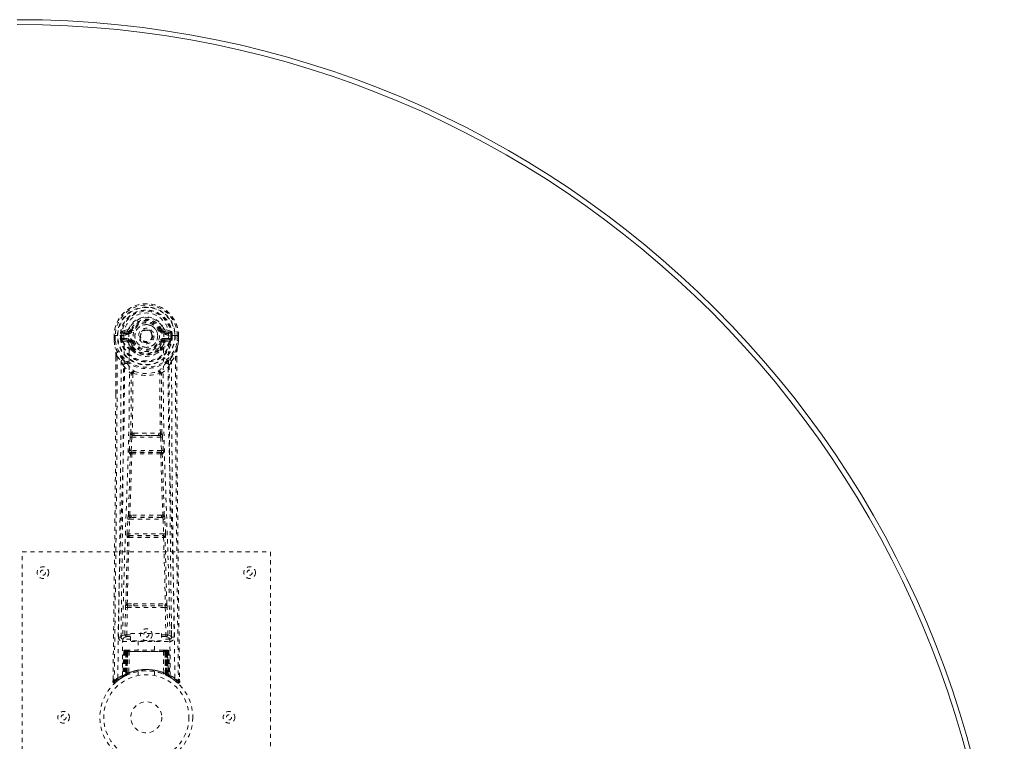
# Model space of a CAD drawing. Header units: inches. Extents: x 12.1 to 107.6, y 31.9 to 79.7.
# Tile 5 of 5: x 83.8 to 107.6, y 62.2 to 79.7. Entities that reach past the tile are written whole.
import ezdxf

# ---------------------------------------------------------------- set-up
doc = ezdxf.new("R2010")
doc.units = ezdxf.units.IN
doc.header["$MEASUREMENT"] = 0
doc.linetypes.add('SLD-Dashed', pattern=[0.075, 0.05, -0.025])
doc.linetypes.add('SLD-Solid', pattern=[0])

msp = doc.modelspace()

# ---------------------------------------------------------------- linework, layer by layer
at = {"color": 7, "linetype": 'SLD-Dashed', "lineweight": 0}
for p, q in [((86.364, 72.199), (86.245, 72.176)), ((86.275, 72.14), (86.392, 72.16)), ((86.392, 72.16), (86.392, 72.14)), ((86.452, 72.204), (86.397, 72.227)), ((86.452, 72.204), (86.474, 72.194)), ((87.167, 72.194), (87.189, 72.204)), ((87.189, 72.204), (87.193, 72.196)), ((87.249, 72.16), (87.366, 72.14)), ((87.249, 72.16), (87.249, 72.14)), ((87.396, 72.176), (87.277, 72.199)), ((86.045, 72.059), (86.041, 72.058)), ((86.041, 72.058), (86.041, 71.942)), ((86.041, 71.942), (86.041, 71.938)), ((86.042, 72.059), (86.042, 71.942)), ((86.098, 72.058), (86.045, 72.059)), ((86.07, 72.056), (86.07, 71.942)), ((86.121, 72.058), (86.098, 72.058)), ((86.279, 72.058), (86.121, 72.058)), ((86.192, 71.985), (86.192, 72.056)), ((86.192, 71.985), (86.222, 71.986)), ((86.192, 71.985), (86.192, 71.985)), ((86.227, 72.056), (86.222, 72.056)), ((86.222, 72.056), (86.222, 71.986)), ((86.222, 71.985), (86.227, 71.967)), ((86.227, 71.977), (86.227, 72.056)), ((86.227, 71.967), (86.227, 71.977)), ((86.233, 71.94), (86.237, 71.936)), ((86.237, 71.936), (86.237, 71.935)), ((86.237, 71.936), (86.237, 71.935)), ((86.248, 71.924), (86.237, 71.935)), ((86.248, 71.924), (86.362, 71.904)), ((86.262, 71.988), (86.262, 71.958)), ((86.262, 71.988), (86.392, 71.988)), ((86.392, 71.933), (86.262, 71.958)), ((86.262, 71.958), (86.392, 71.958)), ((86.275, 72.14), (86.275, 72.11)), ((86.392, 72.14), (86.275, 72.14)), ((86.392, 72.11), (86.275, 72.11)), ((86.392, 72.11), (86.392, 72.14)), ((86.392, 71.988), (86.392, 71.958)), ((86.392, 71.933), (86.392, 71.958)), ((86.397, 72.093), (86.397, 72.095)), ((86.977, 72.049), (86.976, 72.033)), ((86.977, 72.057), (86.977, 72.049)), ((87.244, 72.095), (87.244, 72.093)), ((87.366, 72.14), (87.249, 72.14)), ((87.249, 72.11), (87.249, 72.14)), ((87.366, 72.11), (87.249, 72.11)), ((87.249, 71.988), (87.249, 71.958)), ((87.249, 71.988), (87.379, 71.988)), ((87.379, 71.958), (87.249, 71.933)), ((87.249, 71.933), (87.249, 71.958)), ((87.249, 71.958), (87.379, 71.958)), ((87.279, 71.904), (87.393, 71.924)), ((87.52, 72.058), (87.362, 72.058)), ((87.366, 72.11), (87.366, 72.14)), ((87.379, 71.958), (87.379, 71.988)), ((87.404, 71.936), (87.393, 71.924)), ((87.393, 71.924), (87.393, 71.924)), ((87.393, 71.924), (87.393, 71.924)), ((87.404, 71.936), (87.407, 71.94)), ((87.414, 72.056), (87.419, 72.056)), ((87.414, 71.977), (87.414, 72.056)), ((87.419, 71.985), (87.414, 71.967)), ((87.414, 71.967), (87.414, 71.977)), ((87.419, 71.986), (87.419, 72.056)), ((87.419, 71.986), (87.449, 71.985)), ((87.449, 72.056), (87.449, 71.985)), ((87.449, 72.056), (87.449, 72.056)), ((87.449, 71.985), (87.449, 71.985)), ((87.543, 72.058), (87.52, 72.058)), ((87.596, 72.059), (87.543, 72.058)), ((87.57, 71.942), (87.57, 72.056)), ((87.6, 72.058), (87.596, 72.059)), ((87.599, 71.942), (87.599, 72.059)), ((87.6, 72.058), (87.6, 71.942)), ((87.6, 71.938), (87.6, 71.942)), ((86.474, 71.903), (86.447, 71.892)), ((86.452, 71.742), (86.452, 71.761)), ((86.471, 71.697), (86.46, 71.714)), ((86.475, 71.766), (86.476, 71.748)), ((87.165, 71.748), (87.165, 71.766)), ((87.194, 71.892), (87.167, 71.903)), ((87.181, 71.714), (87.169, 71.697)), ((87.189, 71.742), (87.189, 71.761)), ((86.083, 71.557), (86.08, 70.633)), ((86.084, 70.633), (86.084, 71.557)), ((86.113, 71.556), (86.209, 71.44)), ((87.432, 71.44), (87.528, 71.556)), ((87.556, 71.503), (87.557, 71.557)), ((87.558, 71.557), (87.558, 71.504)), ((86.493, 71.138), (86.493, 71.138)), ((87.148, 71.138), (87.148, 71.138)), ((86.41, 69.285), (86.427, 69.602)), ((86.455, 69.283), (86.471, 69.6)), ((86.471, 69.6), (87.17, 69.6)), ((86.521, 69.698), (86.481, 69.698)), ((86.49, 69.644), (86.529, 69.645)), ((87.112, 69.645), (86.529, 69.645)), ((87.112, 69.645), (87.151, 69.644)), ((87.16, 69.698), (87.12, 69.698)), ((87.17, 69.6), (87.186, 69.283)), ((87.231, 69.285), (87.214, 69.602)), ((86.434, 69.191), (86.419, 69.195)), ((87.186, 69.283), (86.455, 69.283)), ((86.478, 69.233), (86.464, 69.238)), ((86.464, 69.238), (87.177, 69.238)), ((87.177, 69.238), (87.163, 69.233)), ((87.207, 69.191), (87.221, 69.195)), ((86.455, 67.714), (86.422, 67.713)), ((86.464, 67.662), (86.432, 67.662)), ((87.177, 67.662), (86.464, 67.662)), ((87.177, 67.662), (87.209, 67.662)), ((87.219, 67.713), (87.186, 67.714)), ((86.355, 67.267), (86.372, 67.62)), ((86.4, 67.265), (86.417, 67.617)), ((86.417, 67.617), (87.224, 67.617)), ((87.224, 67.617), (87.241, 67.265)), ((87.286, 67.267), (87.269, 67.62)), ((86.362, 67.177), (86.37, 67.174)), ((87.241, 67.265), (86.4, 67.265)), ((86.414, 67.217), (86.406, 67.22)), ((86.406, 67.22), (87.235, 67.22)), ((87.235, 67.22), (87.227, 67.217)), ((87.271, 67.174), (87.279, 67.177)), ((83.82, 58.825), (83.82, 66.825)), ((83.82, 66.825), (89.82, 66.825)), ((89.82, 66.825), (89.82, 58.825)), ((86.359, 65.567), (86.516, 65.574)), ((86.37, 65.523), (86.523, 65.525)), ((86.523, 65.525), (87.118, 65.525)), ((87.118, 65.525), (87.271, 65.523)), ((87.125, 65.574), (87.282, 65.567)), ((86.302, 64.822), (86.317, 65.483)), ((86.346, 64.821), (86.362, 65.482)), ((86.362, 65.482), (87.279, 65.482)), ((87.279, 65.482), (87.294, 64.821)), ((87.339, 64.822), (87.324, 65.483)), ((86.212, 65.055), (86.208, 64.767)), ((87.433, 64.767), (87.429, 65.055)), ((86.346, 64.776), (86.346, 64.821)), ((86.346, 64.821), (86.44, 64.821)), ((86.346, 64.776), (86.44, 64.776)), ((86.44, 64.852), (87.19, 64.852)), ((86.44, 64.672), (86.44, 64.852)), ((87.19, 64.852), (87.19, 64.672)), ((87.19, 64.821), (87.294, 64.821)), ((87.19, 64.776), (87.294, 64.776)), ((87.294, 64.776), (87.294, 64.821)), ((86.208, 64.765), (86.209, 64.757)), ((86.253, 64.719), (86.253, 64.659)), ((86.44, 64.719), (86.253, 64.719)), ((86.253, 64.659), (87.388, 64.659)), ((87.19, 64.672), (86.44, 64.672)), ((86.625, 64.672), (86.625, 64.45)), ((87.015, 64.45), (87.015, 64.672)), ((87.388, 64.719), (87.19, 64.719)), ((87.388, 64.659), (87.388, 64.719)), ((87.432, 64.757), (87.433, 64.765)), ((86.275, 64.421), (86.253, 63.815)), ((86.288, 64.421), (86.267, 63.823)), ((86.288, 64.421), (86.275, 64.421)), ((86.309, 64.424), (86.286, 63.831)), ((86.306, 64.421), (86.286, 63.834)), ((86.373, 64.421), (86.306, 64.421)), ((86.314, 64.421), (86.313, 63.864)), ((86.321, 64.45), (86.314, 64.45)), ((86.321, 64.421), (86.314, 64.421)), ((86.328, 64.45), (86.318, 64.45)), ((86.321, 64.421), (87.32, 64.421)), ((86.321, 63.868), (86.321, 64.421)), ((86.327, 63.87), (86.327, 64.421)), ((86.327, 64.421), (86.334, 64.421)), ((86.334, 64.45), (86.328, 64.45)), ((86.334, 64.421), (86.334, 63.874)), ((87.307, 64.421), (86.334, 64.421)), ((86.39, 64.45), (86.336, 64.45)), ((86.346, 64.421), (86.345, 63.879)), ((86.352, 64.45), (86.346, 64.45)), ((86.352, 64.421), (86.346, 64.421)), ((86.352, 64.45), (86.39, 64.45)), ((86.352, 64.421), (87.289, 64.421)), ((86.352, 63.882), (86.352, 64.421)), ((86.354, 63.87), (86.373, 64.421)), ((86.374, 64.421), (86.355, 63.87)), ((86.373, 64.421), (86.374, 64.421)), ((86.404, 64.421), (86.4, 63.899)), ((86.412, 64.45), (86.404, 64.45)), ((87.236, 64.421), (86.404, 64.421)), ((87.229, 64.45), (86.412, 64.45)), ((87.237, 64.45), (87.229, 64.45)), ((87.236, 64.421), (87.241, 63.899)), ((87.305, 64.45), (87.251, 64.45)), ((87.251, 64.45), (87.289, 64.45)), ((87.286, 63.87), (87.267, 64.421)), ((87.267, 64.421), (87.267, 64.421)), ((87.267, 64.421), (87.287, 63.87)), ((87.335, 64.421), (87.267, 64.421)), ((87.295, 64.45), (87.289, 64.45)), ((87.295, 64.421), (87.289, 64.421)), ((87.289, 64.421), (87.289, 63.882)), ((87.296, 63.879), (87.295, 64.421)), ((87.313, 64.45), (87.307, 64.45)), ((87.307, 63.874), (87.307, 64.421)), ((87.307, 64.421), (87.314, 64.421)), ((87.323, 64.45), (87.313, 64.45)), ((87.314, 64.421), (87.314, 63.87)), ((87.327, 64.45), (87.319, 64.45)), ((87.327, 64.421), (87.32, 64.421)), ((87.32, 64.421), (87.32, 63.868)), ((87.328, 63.864), (87.327, 64.421)), ((87.355, 63.831), (87.332, 64.424)), ((87.335, 64.421), (87.355, 63.834)), ((87.353, 64.421), (87.374, 63.823)), ((87.366, 64.421), (87.353, 64.421)), ((87.366, 64.421), (87.387, 63.815)), ((86.253, 63.815), (86.267, 63.823)), ((86.27, 63.809), (86.337, 63.843)), ((86.286, 63.834), (86.354, 63.87)), ((86.313, 63.864), (86.321, 63.868)), ((86.326, 63.838), (86.313, 63.864)), ((86.326, 63.838), (86.317, 63.834)), ((86.333, 63.842), (86.321, 63.868)), ((86.333, 63.842), (86.326, 63.838)), ((86.334, 63.874), (86.327, 63.87)), ((86.339, 63.844), (86.327, 63.87)), ((86.331, 63.84), (86.339, 63.844)), ((86.346, 63.847), (86.334, 63.874)), ((86.337, 63.843), (86.338, 63.844)), ((86.338, 63.844), (86.345, 63.847)), ((86.345, 63.879), (86.352, 63.882)), ((86.357, 63.853), (86.345, 63.879)), ((86.355, 63.87), (86.354, 63.87)), ((86.363, 63.855), (86.357, 63.853)), ((86.62, 63.932), (86.62, 63.836)), ((87.02, 63.836), (87.02, 63.932)), ((87.289, 63.882), (87.277, 63.855)), ((87.284, 63.853), (87.277, 63.855)), ((87.296, 63.879), (87.284, 63.853)), ((87.287, 63.87), (87.286, 63.87)), ((87.287, 63.87), (87.355, 63.834)), ((87.289, 63.882), (87.296, 63.879)), ((87.307, 63.874), (87.295, 63.847)), ((87.314, 63.87), (87.302, 63.844)), ((87.303, 63.844), (87.304, 63.843)), ((87.304, 63.843), (87.318, 63.836)), ((87.314, 63.87), (87.307, 63.874)), ((87.32, 63.868), (87.308, 63.842)), ((87.315, 63.838), (87.308, 63.842)), ((87.328, 63.864), (87.315, 63.838)), ((87.341, 63.825), (87.315, 63.838)), ((87.32, 63.868), (87.328, 63.864)), ((87.335, 63.827), (87.37, 63.809)), ((87.374, 63.823), (87.387, 63.815)), ((86.015, 63.75), (86.014, 63.684)), ((86.015, 63.75), (86.014, 63.683)), ((86.014, 63.683), (86.044, 63.683)), ((86.016, 63.747), (86.015, 63.683)), ((86.063, 63.662), (86.105, 63.696)), ((86.239, 63.791), (86.252, 63.799)), ((87.383, 63.803), (87.396, 63.795)), ((87.389, 63.799), (87.402, 63.791)), ((87.536, 63.696), (87.578, 63.662)), ((87.597, 63.683), (87.577, 63.661)), ((87.627, 63.684), (87.626, 63.751))]:
    msp.add_line(p, q, dxfattribs=at)
at = {"color": 7, "linetype": 'SLD-Dashed', "lineweight": 0, "flags": 128}
for points in [[(86.397, 72.095), (86.403, 72.172), (86.426, 72.246), (86.465, 72.315), (86.519, 72.375), (86.584, 72.424), (86.658, 72.46), (86.738, 72.482), (86.82, 72.489), (86.903, 72.482), (86.983, 72.46), (87.057, 72.424), (87.122, 72.375), (87.176, 72.315), (87.215, 72.246), (87.238, 72.172), (87.244, 72.095)], [(86.392, 72.16), (86.429, 72.174), (86.442, 72.188)], [(86.442, 72.188), (86.447, 72.195), (86.452, 72.204)], [(86.501, 72.183), (86.496, 72.185), (86.491, 72.187), (86.486, 72.189), (86.482, 72.191), (86.479, 72.192), (86.476, 72.193), (86.474, 72.194), (86.474, 72.194)], [(87.139, 72.183), (87.145, 72.185), (87.15, 72.187), (87.155, 72.189), (87.159, 72.191), (87.162, 72.192), (87.165, 72.193), (87.166, 72.194), (87.167, 72.194)], [(86.041, 72.058), (86.041, 72.058), (86.042, 72.058), (86.044, 72.058), (86.048, 72.057), (86.052, 72.057), (86.058, 72.057), (86.064, 72.056), (86.07, 72.056)], [(86.041, 71.942), (86.054, 71.845), (86.07, 71.768)], [(86.041, 71.938), (86.042, 71.938), (86.044, 71.938), (86.047, 71.939), (86.05, 71.939), (86.055, 71.94), (86.06, 71.941), (86.065, 71.941), (86.07, 71.942)], [(86.07, 71.942), (86.064, 71.942), (86.058, 71.942), (86.052, 71.942), (86.048, 71.942), (86.044, 71.942), (86.042, 71.942), (86.041, 71.942), (86.041, 71.942)], [(86.041, 71.938), (86.053, 71.848), (86.071, 71.757)], [(86.133, 63.777), (86.14, 64.824), (86.159, 65.869), (86.189, 66.911), (86.224, 67.949), (86.258, 68.983), (86.283, 70.013), (86.292, 71.038), (86.279, 72.058)], [(86.222, 71.985), (86.222, 71.986), (86.222, 71.986)], [(86.227, 71.977), (86.243, 71.985), (86.262, 71.988)], [(86.275, 72.11), (86.252, 72.114), (86.232, 72.127)], [(86.242, 63.833), (86.25, 64.877), (86.272, 65.92), (86.303, 66.96), (86.341, 67.995), (86.377, 69.026), (86.403, 70.053), (86.411, 71.075), (86.397, 72.092)], [(86.501, 71.915), (86.496, 71.913), (86.491, 71.91), (86.486, 71.908), (86.482, 71.907), (86.479, 71.905), (86.476, 71.904), (86.474, 71.903), (86.474, 71.903)], [(87.139, 71.915), (87.145, 71.913), (87.15, 71.91), (87.155, 71.908), (87.159, 71.907), (87.162, 71.905), (87.165, 71.904), (87.166, 71.903), (87.167, 71.903)], [(87.399, 63.833), (87.39, 64.877), (87.369, 65.921), (87.337, 66.96), (87.3, 67.996), (87.264, 69.027), (87.237, 70.054), (87.229, 71.076), (87.244, 72.092)], [(87.508, 63.777), (87.501, 64.824), (87.481, 65.869), (87.452, 66.911), (87.417, 67.949), (87.383, 68.983), (87.357, 70.013), (87.349, 71.038), (87.361, 72.058)], [(87.409, 72.127), (87.389, 72.114), (87.366, 72.11)], [(87.379, 71.988), (87.397, 71.985), (87.414, 71.977)], [(87.419, 72.056), (87.423, 72.056), (87.429, 72.056), (87.439, 72.056), (87.449, 72.056)], [(87.419, 71.986), (87.419, 71.986), (87.419, 71.985)], [(87.569, 71.757), (87.586, 71.837), (87.6, 71.938)], [(87.57, 72.056), (87.577, 72.056), (87.583, 72.057), (87.588, 72.057), (87.593, 72.057), (87.597, 72.058), (87.599, 72.058), (87.6, 72.058), (87.6, 72.058)], [(87.6, 71.942), (87.6, 71.942), (87.599, 71.942), (87.597, 71.942), (87.593, 71.942), (87.588, 71.942), (87.583, 71.942), (87.577, 71.942), (87.57, 71.942)], [(87.6, 71.938), (87.599, 71.938), (87.597, 71.938), (87.594, 71.939), (87.59, 71.939), (87.586, 71.94), (87.581, 71.941), (87.576, 71.941), (87.57, 71.942)], [(87.6, 71.942), (87.587, 71.845), (87.571, 71.768)], [(86.07, 71.768), (86.07, 71.763), (86.071, 71.757)], [(86.251, 71.479), (86.15, 71.603), (86.071, 71.757)], [(86.39, 71.881), (86.376, 71.898), (86.362, 71.904)], [(86.452, 71.761), (86.419, 71.813), (86.39, 71.881)], [(86.447, 71.892), (86.474, 71.828), (86.504, 71.779)], [(86.471, 71.697), (86.546, 71.638), (86.603, 71.609)], [(87.038, 71.609), (87.095, 71.638), (87.169, 71.697)], [(87.137, 71.779), (87.167, 71.828), (87.194, 71.892)], [(87.189, 71.761), (87.221, 71.813), (87.251, 71.881)], [(87.251, 71.881), (87.265, 71.898), (87.279, 71.904)], [(87.39, 71.479), (87.49, 71.604), (87.569, 71.757)], [(87.569, 71.757), (87.571, 71.763), (87.571, 71.768)], [(86.113, 71.556), (86.111, 70.09), (86.102, 68.618), (86.088, 67.171), (86.085, 66.95), (86.082, 66.72), (86.08, 66.517), (86.078, 66.318), (86.075, 66.103), (86.073, 65.953), (86.071, 65.796), (86.069, 65.639), (86.067, 65.522), (86.066, 65.382), (86.064, 65.22), (86.059, 64.888), (86.057, 64.683), (86.053, 64.428), (86.05, 64.167), (86.047, 63.919), (86.044, 63.683)], [(86.083, 71.557), (86.083, 71.557), (86.084, 71.557), (86.086, 71.556), (86.09, 71.556), (86.095, 71.556), (86.101, 71.556), (86.107, 71.556), (86.113, 71.556)], [(86.209, 71.44), (86.208, 70.92), (86.207, 70.387), (86.204, 69.842), (86.201, 69.327), (86.196, 68.797), (86.191, 68.245), (86.186, 67.756), (86.183, 67.499), (86.18, 67.226), (86.176, 66.937), (86.172, 66.633), (86.169, 66.358), (86.166, 66.117), (86.163, 65.926), (86.16, 65.711), (86.157, 65.47), (86.154, 65.245), (86.151, 65.052), (86.149, 64.892), (86.148, 64.765)], [(87.493, 64.765), (87.491, 64.901), (87.489, 65.073), (87.486, 65.282), (87.483, 65.527), (87.48, 65.776), (87.477, 65.995), (87.475, 66.149), (87.473, 66.287), (87.471, 66.408), (87.469, 66.564), (87.467, 66.727), (87.465, 66.883), (87.456, 67.696), (87.447, 68.514), (87.439, 69.487), (87.434, 70.477), (87.432, 71.44)], [(87.528, 71.556), (87.534, 71.556), (87.54, 71.556), (87.546, 71.556), (87.551, 71.556), (87.555, 71.556), (87.557, 71.557), (87.558, 71.557), (87.558, 71.557)], [(87.528, 71.556), (87.53, 70.092), (87.539, 68.618), (87.553, 67.171), (87.556, 66.924), (87.559, 66.666), (87.562, 66.45), (87.564, 66.221), (87.568, 65.971), (87.571, 65.7), (87.574, 65.482), (87.577, 65.219), (87.581, 64.896), (87.584, 64.685), (87.588, 64.427), (87.591, 64.165), (87.594, 63.917), (87.597, 63.683)], [(87.558, 71.504), (87.566, 68.934), (87.593, 66.309), (87.627, 63.683)], [(86.268, 71.327), (86.354, 71.227), (86.455, 71.139)], [(86.346, 71.391), (86.356, 71.382), (86.361, 71.376)], [(87.186, 71.139), (87.286, 71.227), (87.373, 71.327)], [(87.28, 71.376), (87.285, 71.382), (87.295, 71.391)], [(86.445, 69.692), (86.456, 70.412), (86.457, 71.13)], [(86.503, 71.149), (86.498, 71.158), (86.491, 71.164), (86.483, 71.167), (86.475, 71.167), (86.468, 71.164), (86.461, 71.158), (86.457, 71.149), (86.455, 71.139)], [(86.493, 71.138), (86.492, 70.419), (86.481, 69.698)], [(87.186, 71.139), (87.184, 71.149), (87.18, 71.158), (87.173, 71.164), (87.166, 71.167), (87.158, 71.167), (87.15, 71.164), (87.143, 71.158), (87.138, 71.149)], [(87.16, 69.698), (87.149, 70.419), (87.148, 71.138)], [(87.195, 69.692), (87.185, 70.412), (87.184, 71.13)], [(86.08, 70.633), (86.075, 68.934), (86.047, 66.309), (86.015, 63.75)], [(86.427, 69.602), (86.432, 69.602), (86.442, 69.601), (86.456, 69.601), (86.471, 69.6)], [(86.49, 69.644), (86.489, 69.644), (86.487, 69.643), (86.484, 69.64), (86.478, 69.63), (86.474, 69.616), (86.471, 69.6)], [(86.521, 69.698), (86.82, 69.7), (87.12, 69.698)], [(86.529, 69.645), (86.82, 69.646), (87.112, 69.645)], [(87.17, 69.6), (87.185, 69.601), (87.199, 69.601), (87.209, 69.602), (87.214, 69.602)], [(86.387, 67.709), (86.412, 68.451), (86.434, 69.191)], [(86.41, 69.285), (86.415, 69.285), (86.426, 69.284), (86.44, 69.283), (86.455, 69.283)], [(86.422, 67.713), (86.447, 68.456), (86.469, 69.196)], [(86.464, 69.238), (86.459, 69.241), (86.455, 69.251), (86.454, 69.258), (86.454, 69.266), (86.454, 69.274), (86.455, 69.283)], [(87.171, 69.196), (87.194, 68.456), (87.219, 67.713)], [(87.186, 69.283), (87.187, 69.274), (87.187, 69.266), (87.186, 69.258), (87.185, 69.251), (87.182, 69.241), (87.177, 69.238)], [(87.186, 69.283), (87.201, 69.283), (87.215, 69.284), (87.226, 69.285), (87.231, 69.285)], [(87.253, 67.709), (87.229, 68.451), (87.207, 69.191)], [(86.372, 67.62), (86.375, 67.652), (86.375, 67.654)], [(87.269, 67.62), (87.266, 67.652), (87.266, 67.654)], [(86.372, 67.62), (86.377, 67.619), (86.387, 67.619), (86.402, 67.618), (86.417, 67.617)], [(87.224, 67.617), (87.239, 67.618), (87.254, 67.619), (87.264, 67.619), (87.269, 67.62)], [(86.326, 65.565), (86.345, 66.371), (86.37, 67.174)], [(86.355, 67.267), (86.36, 67.267), (86.37, 67.266), (86.385, 67.266), (86.4, 67.265)], [(86.359, 65.567), (86.379, 66.374), (86.404, 67.177)], [(87.237, 67.177), (87.262, 66.374), (87.282, 65.567)], [(87.241, 67.265), (87.256, 67.266), (87.271, 67.266), (87.281, 67.267), (87.286, 67.267)], [(87.315, 65.565), (87.295, 66.371), (87.271, 67.174)], [(86.516, 65.574), (86.82, 65.574), (87.125, 65.574)], [(86.523, 65.525), (86.82, 65.525), (87.118, 65.525)], [(86.317, 65.483), (86.322, 65.483), (86.332, 65.483), (86.347, 65.483), (86.362, 65.482)], [(87.279, 65.482), (87.294, 65.483), (87.309, 65.483), (87.319, 65.483), (87.324, 65.483)], [(86.302, 64.822), (86.232, 64.793), (86.208, 64.765)], [(86.253, 64.719), (86.277, 64.748), (86.346, 64.776)], [(86.302, 64.822), (86.306, 64.822), (86.316, 64.822), (86.33, 64.821), (86.346, 64.821)], [(87.294, 64.821), (87.31, 64.821), (87.324, 64.822), (87.334, 64.822), (87.339, 64.822)], [(87.294, 64.776), (87.364, 64.748), (87.388, 64.719)], [(87.433, 64.765), (87.409, 64.793), (87.339, 64.822)], [(86.275, 64.421), (86.277, 64.421), (86.286, 64.421), (86.299, 64.421), (86.314, 64.421)], [(86.327, 64.421), (86.312, 64.421), (86.3, 64.421), (86.291, 64.421), (86.288, 64.421)], [(86.306, 64.421), (86.306, 64.421), (86.308, 64.421), (86.312, 64.421), (86.317, 64.421), (86.323, 64.421), (86.33, 64.421), (86.338, 64.421), (86.346, 64.421)], [(86.404, 64.421), (86.393, 64.421), (86.384, 64.421), (86.377, 64.421), (86.374, 64.421)], [(87.267, 64.421), (87.263, 64.421), (87.257, 64.421), (87.248, 64.421), (87.236, 64.421)], [(87.295, 64.421), (87.303, 64.421), (87.311, 64.421), (87.318, 64.421), (87.324, 64.421), (87.329, 64.421), (87.332, 64.421), (87.334, 64.421), (87.335, 64.421)], [(87.305, 64.45), (87.305, 64.45), (87.303, 64.45)], [(87.353, 64.421), (87.349, 64.421), (87.341, 64.421), (87.328, 64.421), (87.314, 64.421)], [(87.327, 64.421), (87.342, 64.421), (87.355, 64.421), (87.363, 64.421), (87.366, 64.421)], [(87.335, 64.42), (87.334, 64.427), (87.333, 64.429)], [(86.352, 63.882), (86.356, 63.872), (86.36, 63.863), (86.362, 63.857), (86.363, 63.855)], [(87.357, 63.826), (87.355, 63.832), (87.355, 63.834)], [(87.394, 63.798), (87.387, 63.809), (87.383, 63.823)], [(86.017, 63.684), (86.019, 63.676), (86.022, 63.668), (86.027, 63.662), (86.034, 63.657), (86.041, 63.654), (86.048, 63.653), (86.055, 63.655), (86.062, 63.659)], [(86.064, 63.661), (86.097, 63.689), (86.105, 63.696)], [(86.181, 63.752), (86.23, 63.785), (86.275, 63.811)], [(87.371, 63.808), (87.411, 63.785), (87.46, 63.753)], [(87.579, 63.663), (87.586, 63.659), (87.594, 63.657), (87.602, 63.657), (87.61, 63.658), (87.617, 63.661), (87.622, 63.667), (87.625, 63.673), (87.627, 63.681)], [(87.627, 63.683), (87.626, 63.684), (87.625, 63.684), (87.618, 63.683), (87.609, 63.683), (87.603, 63.683), (87.597, 63.683)]]:
    msp.add_lwpolyline(points, dxfattribs=at)
at = {"color": 7, "linetype": 'SLD-Dashed', "lineweight": 0}
for centre, radius in [((86.82, 72.049), 0.7), ((86.82, 72.049), 0.69), ((86.82, 72.049), 0.623), ((86.82, 72.049), 0.32), ((86.82, 72.049), 0.275), ((86.82, 72.049), 0.187), ((86.82, 72.049), 0.157), ((86.82, 72.049), 0.142), ((86.82, 72.049), 0.14), ((86.82, 72.049), 0.138), ((84.32, 66.325), 0.141), ((89.32, 66.325), 0.141), ((84.32, 66.325), 0.0625), ((89.32, 66.325), 0.0625), ((86.82, 64.825), 0.141), ((86.82, 64.825), 0.0625), ((86.82, 62.825), 1.125), ((86.82, 62.825), 1.03), ((86.82, 62.825), 0.375), ((84.82, 62.825), 0.141), ((84.82, 62.825), 0.0625), ((88.82, 62.825), 0.14), ((88.82, 62.825), 0.0625)]:
    msp.add_circle(centre, radius, dxfattribs=at)
at = {"color": 7, "linetype": 'SLD-Solid', "lineweight": 15}
for radius in [23.875, 23.757, 23.757]:
    msp.add_arc((83.695, 55.825), radius, 270, 90, dxfattribs=at)
at = {"color": 7, "linetype": 'SLD-Dashed', "lineweight": 0}
for centre, radius, start, end in [((86.82, 72.049), 0.78, 0, 179.3038), ((86.82, 72.049), 0.78, 0.7166, 179.2834), ((86.82, 72.049), 0.75, 0.5685, 179.4315), ((86.82, 72.049), 0.629, 0.6528, 179.3472), ((86.82, 72.049), 0.599, 0.6527, 179.3473), ((86.82, 72.064), 0.541, 359.3502, 180.6498), ((86.82, 72.049), 0.459, 22.774, 157.226), ((86.82, 72.049), 0.4, 22.774, 157.226), ((86.82, 72.049), 0.376, 22.774, 157.226), ((86.82, 72.049), 0.346, 22.7741, 157.2259), ((86.436, 72.1), 0.206, 158.3434, 172.3402), ((86.274, 72.17), 0.0299, 167.8939, 271.952), ((86.392, 72.19), 0.0301, 162.3463, 268.5777), ((86.355, 72.244), 0.0453, 281.24, 337.587), ((86.392, 72.229), 0.089, 270, 337.226), ((86.392, 72.229), 0.119, 269.9994, 337.2262), ((86.82, 72.049), 0.275, 82.5717, 262.572), ((86.82, 72.049), 0.275, 262.5718, 82.5719), ((87.249, 72.229), 0.119, 202.7738, 270.0006), ((87.249, 72.229), 0.089, 202.774, 270), ((87.787, 70.856), 1.474, 111.6209, 113.9273), ((87.255, 72.231), 0.0715, 209.6357, 265.2038), ((87.286, 72.244), 0.0454, 202.4911, 258.6859), ((87.248, 72.19), 0.0301, 271.4281, 17.6479), ((87.367, 72.17), 0.0299, 268.0439, 12.1102), ((87.204, 72.1), 0.206, 7.663, 21.6586), ((86.07, 71.942), 0.03, 180.0028, 185.051), ((86.82, 72.049), 0.787, 188.0937, 351.9063), ((86.82, 72.049), 0.758, 188.0936, 351.9064), ((86.219, 73.104), 1.048, 268.5368, 270.1565), ((86.82, 72.049), 0.632, 185.8273, 354.1727), ((86.82, 72.049), 0.602, 186.0327, 353.9673), ((86.82, 72.049), 0.593, 172.3909, 179.3289), ((86.313, 71.974), 0.0865, 184.5864, 202.6684), ((86.261, 71.927), 0.0306, 89.0735, 154.5686), ((86.69, 72.145), 0.499, 204.8898, 243.9927), ((86.628, 72.146), 0.441, 210.2268, 246.4276), ((86.398, 71.871), 0.221, 90.3108, 122.517), ((86.392, 71.903), 0.0299, 91.0964, 178.7798), ((86.392, 71.869), 0.119, 22.7738, 90.0006), ((86.392, 71.869), 0.089, 22.774, 90), ((86.386, 71.868), 0.0649, 21.316, 85.0799), ((86.82, 72.049), 0.346, 202.7741, 337.2259), ((87.249, 71.869), 0.119, 89.9994, 157.2262), ((87.249, 71.869), 0.089, 90, 157.226), ((86.956, 72.14), 0.492, 295.7076, 335.4804), ((87.012, 72.147), 0.441, 293.5938, 329.7434), ((87.255, 71.868), 0.0649, 94.9196, 158.6822), ((87.238, 71.86), 0.233, 58.0405, 88.5916), ((87.249, 71.903), 0.0299, 1.1693, 88.9545), ((87.38, 71.927), 0.0306, 25.4219, 90.9316), ((87.299, 71.981), 0.116, 339.6303, 353.1052), ((86.82, 72.049), 0.593, 0.6711, 7.6091), ((84.896, 71.587), 1.187, 358.573, 8.7876), ((82.596, 70.939), 3.57, 9.9445, 13.2518), ((86.42, 71.876), 0.031, 31.5688, 169.9047), ((86.482, 71.758), 0.0305, 44.5517, 174.2817), ((86.474, 71.721), 0.0459, 88.3072, 118.862), ((86.474, 71.702), 0.046, 88.2948, 118.8044), ((86.497, 71.739), 0.0449, 175.0875, 213.9347), ((86.511, 71.693), 0.0396, 127.1117, 174.8346), ((86.82, 72.049), 0.376, 202.774, 337.226), ((86.502, 71.744), 0.0347, 87.2639, 140.609), ((86.82, 72.061), 0.453, 220.451, 319.549), ((86.509, 71.749), 0.033, 181.8835, 228.3853), ((86.82, 72.088), 0.494, 227.4885, 312.5115), ((86.82, 72.042), 0.411, 219.7063, 320.2937), ((86.82, 72.049), 0.157, 245.2931, 290.0155), ((87.159, 71.758), 0.0305, 5.716, 135.449), ((87.139, 71.744), 0.0347, 39.3919, 92.7352), ((87.132, 71.749), 0.033, 311.6264, 358.1142), ((87.13, 71.693), 0.0396, 5.1864, 52.8694), ((87.167, 71.721), 0.0459, 61.1293, 91.6989), ((87.166, 71.702), 0.046, 61.2, 91.7035), ((87.144, 71.739), 0.0448, 326.2184, 4.9341), ((87.221, 71.875), 0.031, 10.1775, 148.349), ((91.041, 70.94), 3.567, 166.7466, 170.057), ((88.745, 71.587), 1.187, 171.2124, 181.427), ((86.542, 71.122), 0.461, 129.175, 136.3378), ((81.49, 68.896), 5.361, 26.9681, 28.3321), ((87.803, 73.059), 2.215, 225.5095, 228.8658), ((86.82, 72.029), 0.473, 242.6143, 297.3857), ((85.84, 73.057), 2.212, 311.1314, 314.4919), ((92.149, 68.897), 5.359, 151.6677, 153.0321), ((87.099, 71.122), 0.461, 43.6632, 50.8238), ((-413.301, 72.646), 499.571, 359.09608, 359.84877), ((86.329, 71.325), 0.0608, 58.0035, 177.4261), ((87.093, 71.888), 0.893, 214.9885, 231.1478), ((86.548, 71.888), 0.893, 308.8534, 325.0103), ((87.312, 71.325), 0.0608, 2.5707, 122.0031), ((586.885, 72.645), 499.514, 180.15117, 180.90394), ((86.515, 71.134), 0.0608, 73.7747, 175.9562), ((86.444, 71.131), 0.0133, 356.7963, 33.9363), ((86.49, 71.067), 0.0708, 87.2834, 117.2831), ((86.506, 71.137), 0.0128, 102.3423, 173.3564), ((86.575, 71.132), 0.0738, 124.9829, 166.7553), ((86.82, 72.062), 0.966, 250.8189, 289.1818), ((86.82, 71.986), 0.844, 250.0605, 289.9395), ((87.125, 71.134), 0.0608, 4.0452, 106.2255), ((87.066, 71.132), 0.0738, 13.2389, 55.0229), ((87.135, 71.137), 0.0128, 6.6395, 77.6752), ((87.151, 71.067), 0.0708, 62.7167, 92.7133), ((87.197, 71.131), 0.0133, 146.0832, 183.2971), ((86.607, 69.611), 0.181, 153.5331, 182.7766), ((86.475, 69.624), 0.0735, 85.5103, 114.1513), ((86.491, 69.69), 0.0457, 178.2703, 268.1458), ((86.584, 69.687), 0.104, 173.867, 204.0257), ((86.621, 69.685), 0.101, 172.2355, 203.4754), ((87.02, 69.685), 0.101, 336.5317, 7.7624), ((87.057, 69.687), 0.104, 335.964, 6.1433), ((87.15, 69.69), 0.0457, 271.8549, 1.726), ((87.112, 69.602), 0.0575, 357.8195, 47.5916), ((87.165, 69.625), 0.073, 65.7468, 94.5967), ((87.034, 69.611), 0.181, 357.2161, 26.468), ((86.571, 69.256), 0.163, 169.7747, 201.8779), ((86.464, 69.192), 0.0451, 90.8614, 176.7734), ((86.479, 69.188), 0.0451, 90.8944, 176.6093), ((86.463, 69.122), 0.0749, 85.0916, 112.9515), ((86.526, 69.202), 0.0574, 147.4951, 185.9297), ((86.82, 106.569), 37.374, 269.4617, 270.5382), ((86.82, 101.822), 32.591, 269.398, 270.602), ((87.162, 69.188), 0.0451, 3.3927, 89.1036), ((87.114, 69.202), 0.0578, 354.2229, 32.3454), ((87.178, 69.121), 0.075, 67.0721, 94.8929), ((87.176, 69.192), 0.0451, 3.2328, 89.1355), ((87.07, 69.256), 0.163, 338.1322, 10.2153), ((86.511, 67.652), 0.136, 155.3332, 179.2467), ((86.415, 67.629), 0.0843, 84.8738, 108.7959), ((86.432, 67.708), 0.0448, 177.9403, 222.8996), ((86.432, 67.705), 0.0424, 220.4584, 270.4081), ((86.485, 67.619), 0.068, 141.1067, 181.6316), ((86.508, 67.703), 0.0869, 173.4622, 208.3425), ((86.535, 67.702), 0.0814, 171.2537, 208.6829), ((86.82, 34.93), 32.786, 89.3606, 90.6394), ((86.82, 34.299), 33.365, 89.3872, 90.6128), ((87.106, 67.702), 0.0814, 331.3099, 8.754), ((87.133, 67.703), 0.0868, 331.6294, 6.5667), ((87.208, 67.708), 0.0456, 271.2569, 1.8208), ((87.156, 67.619), 0.068, 358.3649, 38.9013), ((87.226, 67.63), 0.0837, 71.1218, 95.2097), ((87.13, 67.652), 0.136, 0.7186, 24.7115), ((86.562, 67.236), 0.209, 171.5864, 196.4906), ((86.407, 67.175), 0.0451, 90.5946, 177.0812), ((86.415, 67.171), 0.0451, 90.62, 177.0137), ((86.396, 67.087), 0.0908, 85.1432, 107.0305), ((86.454, 67.25), 0.0564, 164.268, 211.7533), ((86.458, 67.184), 0.0546, 143.5187, 186.9859), ((86.82, 103.818), 36.643, 269.3488, 270.6511), ((86.82, 100.029), 32.815, 269.2909, 270.7091), ((87.226, 67.171), 0.0451, 2.9874, 89.3788), ((87.182, 67.184), 0.055, 353.1564, 36.3326), ((87.187, 67.25), 0.0563, 328.2386, 15.7342), ((87.234, 67.175), 0.0451, 2.9205, 89.4067), ((87.245, 67.087), 0.091, 73.0018, 94.8392), ((87.079, 67.236), 0.209, 343.5101, 8.41), ((86.719, 65.483), 0.401, 168.1457, 179.9232), ((86.351, 65.429), 0.139, 86.8596, 100.6167), ((86.371, 65.569), 0.0456, 184.1731, 268.2455), ((86.47, 65.571), 0.111, 181.783, 205.6571), ((86.467, 65.483), 0.105, 157.5235, 180.3696), ((86.604, 65.562), 0.0889, 172.3717, 204.389), ((87.037, 65.562), 0.0888, 335.6057, 7.6391), ((87.172, 65.571), 0.109, 334.2098, 358.3443), ((87.27, 65.569), 0.0456, 271.7529, 355.8285), ((87.174, 65.483), 0.105, 359.6348, 22.4721), ((87.289, 65.427), 0.141, 79.4654, 93.0578), ((86.922, 65.483), 0.401, 0.0763, 11.8383), ((86.347, 64.821), 0.0451, 179.0371, 269.5683), ((87.294, 64.821), 0.0451, 270.4313, 0.9009), ((86.183, 66.361), 1.596, 268.7146, 270.8686), ((86.253, 64.764), 0.105, 179.2621, 269.9963), ((86.251, 64.761), 0.0423, 186.5713, 271.9619), ((87.388, 64.764), 0.105, 270.005, 0.7379), ((87.39, 64.761), 0.0423, 268.0343, 353.4355), ((87.457, 66.362), 1.597, 269.1325, 271.2849), ((86.305, 64.42), 0.03, 90.004, 178.0066), ((86.335, 64.377), 0.0742, 106.7419, 144.0495), ((86.318, 64.42), 0.03, 90.0254, 178.0346), ((86.332, 64.285), 0.163, 91.7046, 100.6252), ((86.336, 64.42), 0.03, 90.0637, 178.0681), ((86.341, 64.414), 0.0356, 82.0693, 170.2915), ((86.734, 64.428), 0.413, 176.9652, 180.9825), ((86.907, 64.427), 0.58, 177.9533, 180.6228), ((86.758, 64.428), 0.425, 177.053, 180.9597), ((86.791, 64.428), 0.446, 177.1812, 180.9057), ((86.794, 64.428), 0.443, 177.1738, 180.9225), ((86.403, 64.42), 0.0299, 90.1884, 178.2001), ((86.404, 64.42), 0.0299, 90.1839, 178.2045), ((86.441, 64.427), 0.0369, 141.855, 189.6667), ((87.202, 64.427), 0.0354, 349.2853, 39.1931), ((87.237, 64.42), 0.0299, 1.7999, 89.8116), ((87.238, 64.42), 0.0299, 1.7955, 89.8161), ((86.844, 64.428), 0.445, 359.0839, 2.8106), ((86.851, 64.428), 0.444, 359.0898, 2.8233), ((87.305, 64.42), 0.03, 1.9293, 89.9389), ((86.881, 64.428), 0.426, 359.0449, 2.9424), ((86.72, 64.427), 0.593, 359.4079, 2.016), ((87.309, 64.282), 0.166, 79.597, 88.3426), ((86.908, 64.428), 0.412, 359.0082, 3.0348), ((87.323, 64.42), 0.03, 1.968, 89.972), ((87.305, 64.377), 0.0742, 35.9504, 73.2615), ((87.336, 64.42), 0.03, 1.9934, 89.996), ((86.82, 62.824), 1.158, 47.8705, 132.1289), ((86.808, 62.585), 1.37, 114.4309, 119.5487), ((86.82, 62.793), 1.19, 60.8884, 119.1116), ((86.283, 63.845), 0.0429, 196.9692, 245.8358), ((86.237, 63.824), 0.0299, 300.2752, 358.0974), ((86.802, 63.201), 0.824, 126.3715, 131.7299), ((86.82, 62.825), 1.128, 60.489, 119.511), ((86.797, 63.21), 0.811, 125.4953, 130.862), ((86.27, 63.966), 0.138, 269.4162, 293.4603), ((86.819, 62.827), 1.125, 114.259, 119.2008), ((86.256, 63.835), 0.0299, 299.2291, 358.1955), ((86.258, 63.833), 0.0273, 297.6584, 2.2922), ((86.8, 63.213), 0.806, 124.3183, 129.6139), ((86.82, 62.826), 1.155, 64.3785, 115.6215), ((86.82, 62.826), 1.155, 65.0796, 114.9204), ((86.324, 63.87), 0.0297, 295.4713, 358.5257), ((86.325, 63.871), 0.0297, 295.4309, 358.5148), ((86.82, 62.826), 1.155, 66.0603, 113.9397), ((86.775, 63.275), 0.729, 121.0003, 125.2186), ((86.82, 62.861), 1.12, 67.9469, 112.0531), ((86.37, 63.881), 0.0345, 344.8529, 31.0211), ((87.27, 63.881), 0.0345, 148.9737, 195.1523), ((86.865, 63.274), 0.73, 54.7838, 58.9972), ((86.818, 62.819), 1.134, 60.8179, 65.7223), ((87.315, 63.871), 0.0297, 181.478, 244.5684), ((87.316, 63.87), 0.0297, 181.4879, 244.5145), ((86.841, 63.213), 0.806, 50.3844, 55.6812), ((86.819, 62.822), 1.131, 59.7461, 64.7193), ((86.841, 63.208), 0.814, 49.1482, 54.4923), ((86.81, 62.804), 1.153, 59.9593, 64.0342), ((86.839, 63.201), 0.824, 48.2692, 53.6272), ((87.385, 63.835), 0.0299, 181.8115, 240.7718), ((87.385, 63.835), 0.03, 196.907, 241.255), ((87.404, 63.824), 0.0299, 181.9117, 239.7237), ((87.358, 63.845), 0.0429, 294.1703, 343.019), ((86.833, 62.586), 1.369, 60.4502, 65.5694), ((86.82, 62.783), 1.208, 124.6683, 131.8411), ((86.044, 63.683), 0.03, 179.2806, 312.1357), ((86.114, 63.726), 0.0826, 211.7789, 232.6761), ((86.816, 62.83), 1.12, 124.629, 132.0873), ((86.163, 63.777), 0.03, 180.1675, 304.0697), ((86.82, 62.825), 1.128, 119.5113, 124.6481), ((86.224, 63.816), 0.03, 301.0426, 358.023), ((86.806, 62.85), 1.098, 118.6319, 120.2648), ((87.437, 63.853), 0.0714, 211.6347, 238.9289), ((86.821, 62.825), 1.127, 55.3506, 60.49), ((87.417, 63.816), 0.03, 181.9918, 238.9507), ((86.8, 62.79), 1.168, 58.9771, 59.829), ((87.478, 63.777), 0.03, 235.9347, 359.8281), ((86.823, 62.828), 1.123, 47.9068, 55.3638), ((86.818, 62.78), 1.213, 48.1746, 55.322), ((87.597, 63.683), 0.03, 227.8632, 0.7185)]:
    msp.add_arc(centre, radius, start, end, dxfattribs=at)

doc.saveas('drawing.dxf')
